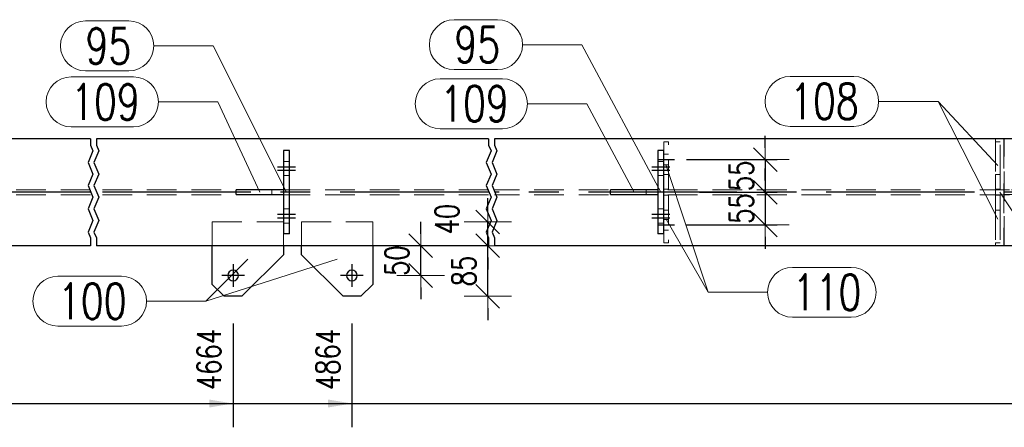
# Model space of a CAD drawing. Header units: millimetres. Extents: x 3526 to 4380, y 11541 to 12002.
# Tile 91 of 127: x 4025 to 4108, y 11841 to 11875. Entities that reach past the tile are written whole.
import ezdxf

# ---------------------------------------------------------------- set-up
doc = ezdxf.new("R2010")
doc.units = ezdxf.units.MM
doc.header["$LTSCALE"] = 10
doc.linetypes.add('HIDDEN', pattern=[0.375, 0.25, -0.125])
doc.linetypes.add('MITTE', pattern=[2, 1.25, -0.25, 0.25, -0.25])
doc.layers.get('Defpoints').update_dxf_attribs({"color": 1})
for name, color, linetype, lineweight in [('PS_DIM', 4, 'Continuous', 13), ('PS_Hidden', 2, 'HIDDEN', 9), ('PS_Pos', 1, 'Continuous', 15), ('PS_SOLID', 7, 'Continuous', 30)]:
    doc.layers.add(name, color=color, linetype=linetype, lineweight=lineweight)
doc.layers.add('PS_MID', color=5, linetype='MITTE')
doc.layers.add('PS_SHAPE', color=3, linetype='Continuous')
doc.styles.add('simplex', font='simplex.shx', dxfattribs={"width": 0.75})
doc.dimstyles.new('1_20_GŁ_DS1-LS20', dxfattribs={"dimtxt": 2, "dimasz": 2, "dimexe": 2, "dimexo": 5, "dimgap": 1, "dimtad": 1, "dimjust": 4, "dimdec": 0, "dimlfac": 20, "dimtxsty": 'simplex', "dimblk1": 'NONE', "dimsah": 1, "dimcen": 2, "dimclrd": 256, "dimclre": 256, "dimclrt": 4, "dimadec": 1, "dimazin": 0, "dimtfac": 1, "dimtdec": 0, "dimtmove": 2, "dimatfit": 3, "dimfxl": 1, "dimarcsym": 0})
doc.dimstyles.new('1_20_PRZ', dxfattribs={"dimtxt": 2, "dimasz": 1, "dimexe": 2, "dimexo": 5, "dimgap": 1, "dimtad": 1, "dimdec": 0, "dimlfac": 20, "dimtxsty": 'simplex', "dimblk": 'dimznak', "dimcen": 2, "dimse1": 1, "dimse2": 1, "dimclrd": 256, "dimclrt": 4, "dimadec": 1, "dimazin": 0, "dimtfac": 1, "dimtdec": 0, "dimtix": 1, "dimtmove": 2, "dimatfit": 3, "dimldrblk": 'dim-grot', "dimfxl": 1, "dimarcsym": 0})
doc.dimstyles.new('1_20_SC', dxfattribs={"dimtxt": 2, "dimasz": 1, "dimexe": 1, "dimexo": 1, "dimgap": 1, "dimtad": 1, "dimdec": 0, "dimlfac": 20, "dimtxsty": 'simplex', "dimblk": 'dimznak', "dimcen": 2, "dimclrd": 256, "dimclre": 256, "dimclrt": 4, "dimadec": 1, "dimazin": 0, "dimtfac": 1, "dimtdec": 0, "dimtix": 1, "dimtmove": 2, "dimatfit": 3, "dimldrblk": 'dim-grot', "dimfxl": 1, "dimarcsym": 0})

# ---------------------------------------------------------------- blocks, each defined once
blk = doc.blocks.new('*D145')
at = {"layer": 'Defpoints', "color": 0, "transparency": 16777216}
for p in [(3923.29, 11856.388), (4043.297, 11854.838), (4043.297, 11843.122)]:
    blk.add_point(p, dxfattribs=at)
at = {"layer": 'PS_DIM', "lineweight": -2, "transparency": 16777216}
for p, q in [((3923.29, 11851.388), (3923.29, 11841.122)), ((4043.297, 11849.838), (4043.297, 11841.122)), ((3923.29, 11843.122), (4041.297, 11843.122))]:
    blk.add_line(p, q, dxfattribs=at)
at = {"layer": 'PS_DIM', "transparency": 16777216}
blk.add_solid([(4041.297, 11843.455), (4041.297, 11842.788), (4043.297, 11843.122)], dxfattribs=at)
at = {"layer": 'PS_DIM', "color": 4, "transparency": 16777216, "insert": (4041.277, 11846.82), "char_height": 2, "attachment_point": 5, "rotation": 90, "style": 'simplex'}
blk.add_mtext('4664', dxfattribs=at)
blk = doc.blocks.new('_None')
blk = doc.blocks.new('*D146')
at = {"layer": 'Defpoints', "color": 0, "transparency": 16777216}
for p in [(3923.29, 11856.388), (4053.297, 11854.838), (4053.297, 11843.122)]:
    blk.add_point(p, dxfattribs=at)
at = {"layer": 'PS_DIM', "lineweight": -2, "transparency": 16777216}
for p, q in [((3923.29, 11851.388), (3923.29, 11841.122)), ((4053.297, 11849.838), (4053.297, 11841.122)), ((3923.29, 11843.122), (4051.297, 11843.122))]:
    blk.add_line(p, q, dxfattribs=at)
at = {"layer": 'PS_DIM', "transparency": 16777216}
blk.add_solid([(4051.297, 11843.455), (4051.297, 11842.788), (4053.297, 11843.122)], dxfattribs=at)
at = {"layer": 'PS_DIM', "color": 4, "transparency": 16777216, "insert": (4051.277, 11846.82), "char_height": 2, "attachment_point": 5, "rotation": 90, "style": 'simplex'}
blk.add_mtext('4864', dxfattribs=at)
blk = doc.blocks.new('*D147')
at = {"layer": 'Defpoints', "color": 0, "transparency": 16777216}
for p in [(3923.29, 11856.388), (4215.887, 11854.838), (4215.887, 11843.122)]:
    blk.add_point(p, dxfattribs=at)
at = {"layer": 'PS_DIM', "lineweight": -2, "transparency": 16777216}
for p, q in [((3923.29, 11851.388), (3923.29, 11841.122)), ((4215.887, 11849.838), (4215.887, 11841.122)), ((3923.29, 11843.122), (4213.887, 11843.122))]:
    blk.add_line(p, q, dxfattribs=at)
at = {"layer": 'PS_DIM', "transparency": 16777216}
blk.add_solid([(4213.887, 11843.455), (4213.887, 11842.788), (4215.887, 11843.122)], dxfattribs=at)
at = {"layer": 'PS_DIM', "color": 4, "transparency": 16777216, "insert": (4213.867, 11846.749), "char_height": 2, "attachment_point": 5, "rotation": 90, "style": 'simplex'}
blk.add_mtext('9786', dxfattribs=at)
blk = doc.blocks.new('*D148')
at = {"layer": 'Defpoints', "color": 0, "transparency": 16777216}
for p in [(4225.88, 11866.388), (3923.29, 11856.388), (4225.88, 11843.122)]:
    blk.add_point(p, dxfattribs=at)
at = {"layer": 'PS_DIM', "lineweight": -2, "transparency": 16777216}
for p, q in [((4225.88, 11861.388), (4225.88, 11841.122)), ((3923.29, 11851.388), (3923.29, 11841.122)), ((3923.29, 11843.122), (4223.88, 11843.122))]:
    blk.add_line(p, q, dxfattribs=at)
at = {"layer": 'PS_DIM', "transparency": 16777216}
blk.add_solid([(4223.88, 11843.455), (4223.88, 11842.788), (4225.88, 11843.122)], dxfattribs=at)
at = {"layer": 'PS_DIM', "color": 4, "transparency": 16777216, "insert": (4223.86, 11846.749), "char_height": 2, "attachment_point": 5, "rotation": 90, "style": 'simplex'}
blk.add_mtext('9986', dxfattribs=at)
blk = doc.blocks.new('dimznak')
at = {"color": 0}
for points in [[(0, 2), (0, -2)], [(-2, 0), (2, 0)]]:
    blk.add_lwpolyline(points, dxfattribs=at)
at = {"color": 2}
blk.add_lwpolyline([(1, 1), (-1, -1)], dxfattribs=at)
blk = doc.blocks.new('*D150')
at = {"layer": 'Defpoints', "color": 0, "transparency": 16777216}
for p in [(4054.247, 11856.388), (4059.083, 11856.388), (4054.247, 11853.888)]:
    blk.add_point(p, dxfattribs=at)
at = {"layer": 'PS_DIM', "lineweight": -2, "transparency": 16777216}
for p, q in [((4059.083, 11857.388), (4059.083, 11858.388)), ((4059.083, 11853.888), (4059.083, 11856.388)), ((4059.083, 11852.888), (4059.083, 11851.888))]:
    blk.add_line(p, q, dxfattribs=at)
for p, rotation in [((4059.083, 11856.388), 270), ((4059.083, 11853.888), 90)]:
    blk.add_blockref('dimznak', p, dxfattribs=dict(at, rotation=rotation))
at = {"layer": 'PS_DIM', "color": 4, "transparency": 16777216, "insert": (4057.083, 11855.138), "char_height": 2, "attachment_point": 5, "rotation": 90, "style": 'simplex'}
blk.add_mtext('50', dxfattribs=at)
blk = doc.blocks.new('dim-grot')
blk.add_hatch(color=256).paths.add_polyline_path([(0, 0), (-2, 0.5), (-2, -0.5)])
blk.add_lwpolyline([(0, 0), (-2, 0.5), (-2, -0.5), (0, 0)])
blk = doc.blocks.new('*D151')
at = {"layer": 'Defpoints', "color": 0, "transparency": 16777216}
for p in [(4054.047, 11856.388), (4064.73, 11856.388), (4054.047, 11852.138)]:
    blk.add_point(p, dxfattribs=at)
at = {"layer": 'PS_DIM', "lineweight": -2, "transparency": 16777216}
for p, q in [((4064.73, 11857.388), (4064.73, 11858.388)), ((4064.73, 11852.138), (4064.73, 11856.388)), ((4064.73, 11851.138), (4064.73, 11850.138))]:
    blk.add_line(p, q, dxfattribs=at)
for p, rotation in [((4064.73, 11856.388), 270), ((4064.73, 11852.138), 90)]:
    blk.add_blockref('dimznak', p, dxfattribs=dict(at, rotation=rotation))
at = {"layer": 'PS_DIM', "color": 4, "transparency": 16777216, "insert": (4062.73, 11854.263), "char_height": 2, "attachment_point": 5, "rotation": 90, "style": 'simplex'}
blk.add_mtext('85', dxfattribs=at)
blk = doc.blocks.new('*D152')
at = {"layer": 'Defpoints', "color": 0, "transparency": 16777216}
for p in [(4055.047, 11858.388), (4064.73, 11858.388), (4054.047, 11856.388)]:
    blk.add_point(p, dxfattribs=at)
at = {"layer": 'PS_DIM', "lineweight": -2, "transparency": 16777216}
for p, q in [((4064.73, 11859.388), (4064.73, 11860.388)), ((4064.73, 11856.388), (4064.73, 11858.388)), ((4064.73, 11855.388), (4064.73, 11854.388))]:
    blk.add_line(p, q, dxfattribs=at)
for p, rotation in [((4064.73, 11858.388), 270), ((4064.73, 11856.388), 90)]:
    blk.add_blockref('dimznak', p, dxfattribs=dict(at, rotation=rotation))
at = {"layer": 'PS_DIM', "color": 4, "transparency": 16777216, "insert": (4061.302, 11858.629), "char_height": 2, "attachment_point": 5, "rotation": 90, "style": 'simplex'}
blk.add_mtext('40', dxfattribs=at)
blk = doc.blocks.new('*D234')
at = {"layer": 'Defpoints', "color": 0, "transparency": 16777216}
for p in [(4080.447, 11863.638), (4081.545, 11860.888), (4088.084, 11860.888)]:
    blk.add_point(p, dxfattribs=at)
at = {"layer": 'PS_DIM', "lineweight": -2, "transparency": 16777216}
for p, q in [((4088.084, 11864.638), (4088.084, 11865.638)), ((4081.447, 11863.638), (4089.084, 11863.638)), ((4088.084, 11863.638), (4088.084, 11860.888)), ((4082.545, 11860.888), (4089.084, 11860.888)), ((4088.084, 11859.888), (4088.084, 11858.888))]:
    blk.add_line(p, q, dxfattribs=at)
for p, rotation in [((4088.084, 11863.638), 270), ((4088.084, 11860.888), 90)]:
    blk.add_blockref('dimznak', p, dxfattribs=dict(at, rotation=rotation))
at = {"layer": 'PS_DIM', "color": 4, "transparency": 16777216, "insert": (4086.084, 11862.263), "char_height": 2, "attachment_point": 5, "rotation": 90, "style": 'simplex'}
blk.add_mtext('55', dxfattribs=at)
blk = doc.blocks.new('*D235')
at = {"layer": 'Defpoints', "color": 0, "transparency": 16777216}
for p in [(4081.545, 11860.888), (4080.447, 11858.138), (4088.084, 11858.138)]:
    blk.add_point(p, dxfattribs=at)
at = {"layer": 'PS_DIM', "lineweight": -2, "transparency": 16777216}
for p, q in [((4088.084, 11861.888), (4088.084, 11862.888)), ((4082.545, 11860.888), (4089.084, 11860.888)), ((4088.084, 11860.888), (4088.084, 11858.138)), ((4081.447, 11858.138), (4089.084, 11858.138)), ((4088.084, 11857.138), (4088.084, 11856.138))]:
    blk.add_line(p, q, dxfattribs=at)
for p, rotation in [((4088.084, 11860.888), 270), ((4088.084, 11858.138), 90)]:
    blk.add_blockref('dimznak', p, dxfattribs=dict(at, rotation=rotation))
at = {"layer": 'PS_DIM', "color": 4, "transparency": 16777216, "insert": (4086.084, 11859.513), "char_height": 2, "attachment_point": 5, "rotation": 90, "style": 'simplex'}
blk.add_mtext('55', dxfattribs=at)
blk = doc.blocks.new('*X491')
at = {"color": 1}
for p, q in [((4031.297, 11865.388), (4031.297, 11864.859)), ((4031.297, 11864.859), (4031.503, 11864.371)), ((4031.797, 11865.388), (4031.797, 11864.859)), ((4031.797, 11864.859), (4032.003, 11864.371)), ((4064.797, 11865.388), (4064.797, 11864.859)), ((4064.797, 11864.859), (4065.003, 11864.371)), ((4065.297, 11865.388), (4065.297, 11864.859)), ((4065.297, 11864.859), (4065.503, 11864.371)), ((4031.503, 11864.371), (4031.09, 11863.396)), ((4032.003, 11864.371), (4031.59, 11863.396)), ((4065.003, 11864.371), (4064.59, 11863.396)), ((4065.503, 11864.371), (4065.09, 11863.396)), ((4031.09, 11863.396), (4031.503, 11862.421)), ((4031.59, 11863.396), (4032.003, 11862.421)), ((4064.59, 11863.396), (4065.003, 11862.421)), ((4065.09, 11863.396), (4065.503, 11862.421)), ((4031.503, 11862.421), (4031.09, 11861.445)), ((4032.003, 11862.421), (4031.59, 11861.445)), ((4065.003, 11862.421), (4064.59, 11861.445)), ((4065.503, 11862.421), (4065.09, 11861.445)), ((4031.09, 11861.445), (4031.503, 11860.47)), ((4031.59, 11861.445), (4032.003, 11860.47)), ((4064.59, 11861.445), (4065.003, 11860.47)), ((4065.09, 11861.445), (4065.503, 11860.47)), ((4031.503, 11860.47), (4031.09, 11859.495)), ((4032.003, 11860.47), (4031.59, 11859.495)), ((4065.003, 11860.47), (4064.59, 11859.495)), ((4065.503, 11860.47), (4065.09, 11859.495)), ((4031.09, 11859.495), (4031.503, 11858.52)), ((4031.59, 11859.495), (4032.003, 11858.52)), ((4064.59, 11859.495), (4065.003, 11858.52)), ((4065.09, 11859.495), (4065.503, 11858.52)), ((4031.503, 11858.52), (4031.09, 11857.545)), ((4032.003, 11858.52), (4031.59, 11857.545)), ((4065.003, 11858.52), (4064.59, 11857.545)), ((4065.503, 11858.52), (4065.09, 11857.545)), ((4031.09, 11857.545), (4031.297, 11857.057)), ((4031.59, 11857.545), (4031.797, 11857.057)), ((4064.59, 11857.545), (4064.797, 11857.057)), ((4065.09, 11857.545), (4065.297, 11857.057)), ((4031.297, 11857.057), (4031.297, 11856.388)), ((4031.797, 11857.057), (4031.797, 11856.388)), ((4064.797, 11857.057), (4064.797, 11856.388)), ((4065.297, 11857.057), (4065.297, 11856.388))]:
    blk.add_line(p, q, dxfattribs=at)
at = {"layer": 'PS_Hidden', "color": 2, "linetype": 'HIDDEN'}
for p, q in [((4079.547, 11865.138), (4079.547, 11864.388)), ((4079.947, 11865.138), (4079.547, 11865.138)), ((4079.947, 11861.138), (4079.947, 11865.138)), ((4107.449, 11865.388), (4107.449, 11865.138)), ((4107.849, 11865.138), (4107.449, 11865.138)), ((4107.449, 11865.138), (4107.449, 11862.388)), ((4107.849, 11862.388), (4107.849, 11865.138)), ((4108.158, 11865.388), (4108.158, 11856.388)), ((4108.199, 11856.388), (4108.199, 11865.388)), ((4079.947, 11864.088), (4079.547, 11864.088)), ((4047.547, 11863.488), (4048.047, 11863.488)), ((4079.047, 11863.488), (4079.547, 11863.488)), ((4079.947, 11863.188), (4079.547, 11863.188)), ((4079.947, 11862.388), (4079.547, 11862.388)), ((4107.449, 11862.388), (4107.849, 11862.388)), ((4107.449, 11861.138), (4107.449, 11862.388)), ((4107.849, 11862.388), (4107.849, 11861.138)), ((4047.547, 11862.288), (4048.047, 11862.288)), ((4079.047, 11862.288), (4079.547, 11862.288)), ((4031.297, 11861.103), (4007.297, 11861.103)), ((4064.797, 11861.103), (4031.797, 11861.103)), ((4046.547, 11861.088), (4046.547, 11860.688)), ((4221.137, 11861.103), (4065.297, 11861.103)), ((4078.047, 11861.088), (4078.047, 11860.688)), ((4079.947, 11861.138), (4079.547, 11861.138)), ((4107.449, 11861.138), (4107.449, 11860.638)), ((4107.849, 11861.138), (4107.449, 11861.138)), ((4108.199, 11860.688), (4108.199, 11861.088)), ((4190.047, 11861.088), (4108.199, 11861.088)), ((4108.199, 11860.688), (4190.047, 11860.688)), ((4031.297, 11860.673), (4007.297, 11860.673)), ((4064.797, 11860.673), (4031.797, 11860.673)), ((4221.137, 11860.673), (4065.297, 11860.673)), ((4079.947, 11860.638), (4079.547, 11860.638)), ((4079.947, 11860.638), (4079.947, 11856.638)), ((4107.449, 11859.388), (4107.449, 11860.638)), ((4107.449, 11860.638), (4107.849, 11860.638)), ((4107.849, 11860.638), (4107.849, 11859.388)), ((4047.547, 11859.488), (4048.047, 11859.488)), ((4079.047, 11859.488), (4079.547, 11859.488)), ((4079.547, 11859.388), (4079.947, 11859.388)), ((4107.449, 11859.388), (4107.449, 11856.638)), ((4107.849, 11859.388), (4107.449, 11859.388)), ((4107.849, 11859.388), (4107.849, 11856.638)), ((4041.547, 11858.388), (4047.547, 11858.388)), ((4041.547, 11856.388), (4041.547, 11858.388)), ((4047.547, 11858.288), (4048.047, 11858.288)), ((4049.047, 11858.388), (4055.047, 11858.388)), ((4049.047, 11856.388), (4049.047, 11858.388)), ((4055.047, 11858.388), (4055.047, 11856.388)), ((4079.047, 11858.288), (4079.547, 11858.288)), ((4079.947, 11858.588), (4079.547, 11858.588)), ((4047.547, 11857.388), (4047.547, 11856.388)), ((4079.947, 11857.688), (4079.547, 11857.688)), ((4079.547, 11857.388), (4079.547, 11856.638)), ((4079.947, 11856.638), (4079.547, 11856.638)), ((4107.449, 11856.638), (4107.449, 11856.388)), ((4107.849, 11856.638), (4107.449, 11856.638))]:
    blk.add_line(p, q, dxfattribs=at)
at = {"layer": 'PS_MID', "color": 5, "linetype": 'MITTE'}
for p, q in [((4079.047, 11863.638), (4080.447, 11863.638)), ((4047.047, 11863.038), (4048.547, 11863.038)), ((4047.047, 11863.038), (4048.547, 11863.038)), ((4047.047, 11862.738), (4048.547, 11862.738)), ((4047.047, 11862.738), (4048.547, 11862.738)), ((4078.547, 11863.038), (4080.047, 11863.038)), ((4078.547, 11863.038), (4080.047, 11863.038)), ((4078.547, 11862.738), (4080.047, 11862.738)), ((4078.547, 11862.738), (4080.047, 11862.738)), ((4031.297, 11860.888), (4007.297, 11860.888)), ((4064.797, 11860.888), (4031.797, 11860.888)), ((4225.699, 11860.888), (4065.297, 11860.888)), ((4047.047, 11859.038), (4048.547, 11859.038)), ((4047.047, 11859.038), (4048.547, 11859.038)), ((4078.547, 11859.038), (4080.047, 11859.038)), ((4078.547, 11859.038), (4080.047, 11859.038)), ((4047.047, 11858.738), (4048.547, 11858.738)), ((4047.047, 11858.738), (4048.547, 11858.738)), ((4078.547, 11858.738), (4080.047, 11858.738)), ((4078.547, 11858.738), (4080.047, 11858.738)), ((4079.047, 11858.138), (4080.447, 11858.138)), ((4043.297, 11854.838), (4043.297, 11852.938)), ((4053.297, 11854.838), (4053.297, 11852.938)), ((4044.247, 11853.888), (4042.347, 11853.888)), ((4054.247, 11853.888), (4052.347, 11853.888))]:
    blk.add_line(p, q, dxfattribs=at)
at = {"layer": 'PS_SOLID', "color": 7, "linetype": 'Continuous'}
for p, q in [((4031.297, 11865.388), (4007.297, 11865.388)), ((4064.797, 11865.388), (4031.797, 11865.388)), ((4220.693, 11865.388), (4065.297, 11865.388)), ((4047.547, 11864.388), (4047.547, 11857.388)), ((4048.047, 11864.388), (4047.547, 11864.388)), ((4048.047, 11857.388), (4048.047, 11864.388)), ((4079.047, 11864.388), (4079.047, 11857.388)), ((4079.547, 11864.388), (4079.047, 11864.388)), ((4079.547, 11857.388), (4079.547, 11864.388)), ((4043.547, 11860.688), (4043.547, 11861.088)), ((4047.547, 11861.088), (4043.547, 11861.088)), ((4043.547, 11860.688), (4047.547, 11860.688)), ((4075.047, 11860.688), (4075.047, 11861.088)), ((4079.047, 11861.088), (4075.047, 11861.088)), ((4075.047, 11860.688), (4079.047, 11860.688)), ((4048.047, 11857.388), (4047.547, 11857.388)), ((4079.547, 11857.388), (4079.047, 11857.388)), ((4031.297, 11856.388), (4007.297, 11856.388)), ((4064.797, 11856.388), (4031.797, 11856.388)), ((4041.547, 11853.138), (4041.547, 11856.388)), ((4047.547, 11856.388), (4047.547, 11855.638)), ((4049.047, 11855.638), (4049.047, 11856.388)), ((4055.047, 11856.388), (4055.047, 11853.138)), ((4220.693, 11856.388), (4065.297, 11856.388)), ((4044.047, 11852.138), (4047.547, 11855.638)), ((4049.047, 11855.638), (4052.547, 11852.138)), ((4041.547, 11853.138), (4042.547, 11852.138)), ((4054.047, 11852.138), (4055.047, 11853.138)), ((4044.047, 11852.138), (4042.547, 11852.138)), ((4054.047, 11852.138), (4052.547, 11852.138))]:
    blk.add_line(p, q, dxfattribs=at)
at = {"layer": 'PS_SOLID', "color": 7, "extrusion": (0, 0, -1)}
for centre in [(-4043.297, 11853.888), (-4053.297, 11853.888)]:
    blk.add_circle(centre, 0.45, dxfattribs=at)
blk = doc.blocks.new('*X511')
at = {"color": 1}
for p, q in [((4060.722, 11870.434), (4065.972, 11870.434)), ((4068.072, 11868.334), (4073.072, 11868.334)), ((4077.047, 11860.888), (4073.072, 11868.334)), ((4060.722, 11866.234), (4065.972, 11866.234))]:
    blk.add_line(p, q, dxfattribs=at)
for centre, start, end in [((4060.722, 11868.334), 90, 270), ((4065.972, 11868.334), 270, 90)]:
    blk.add_arc(centre, 2.1, start, end, dxfattribs=at)
at = {"color": 2, "style": 'simplex', "width": 0.75}
blk.add_text('109', height=3, dxfattribs=at).set_placement((4060.722, 11866.834))
blk = doc.blocks.new('*X512')
at = {"color": 1}
for p, q in [((4061.915, 11875.4), (4065.558, 11875.4)), ((4067.658, 11873.3), (4072.658, 11873.3)), ((4079.297, 11860.888), (4072.658, 11873.3)), ((4061.915, 11871.2), (4065.558, 11871.2))]:
    blk.add_line(p, q, dxfattribs=at)
for centre, start, end in [((4061.915, 11873.3), 90, 270), ((4065.558, 11873.3), 270, 90)]:
    blk.add_arc(centre, 2.1, start, end, dxfattribs=at)
at = {"color": 2, "style": 'simplex', "width": 0.75}
blk.add_text('95', height=3, dxfattribs=at).set_placement((4061.915, 11871.8))
blk = doc.blocks.new('*X514')
at = {"color": 1}
for p, q in [((4079.747, 11858.638), (4083.282, 11852.474)), ((4090.382, 11854.574), (4095.311, 11854.574)), ((4083.282, 11852.474), (4088.282, 11852.474)), ((4090.382, 11850.374), (4095.311, 11850.374))]:
    blk.add_line(p, q, dxfattribs=at)
for centre, start, end in [((4090.382, 11852.474), 90, 270), ((4095.311, 11852.474), 270, 90)]:
    blk.add_arc(centre, 2.1, start, end, dxfattribs=at)
at = {"color": 2, "style": 'simplex', "width": 0.75}
blk.add_text('110', height=3, dxfattribs=at).set_placement((4090.382, 11850.974))
blk = doc.blocks.new('*X515')
at = {"color": 1}
for p, q in [((4079.747, 11863.138), (4083.282, 11852.474)), ((4090.382, 11854.574), (4095.311, 11854.574)), ((4083.282, 11852.474), (4088.282, 11852.474)), ((4090.382, 11850.374), (4095.311, 11850.374))]:
    blk.add_line(p, q, dxfattribs=at)
for centre, start, end in [((4090.382, 11852.474), 90, 270), ((4095.311, 11852.474), 270, 90)]:
    blk.add_arc(centre, 2.1, start, end, dxfattribs=at)
at = {"color": 2, "style": 'simplex', "width": 0.75}
blk.add_text('110', height=3, dxfattribs=at).set_placement((4090.382, 11850.974))
blk = doc.blocks.new('*X523')
at = {"color": 1}
for p, q in [((4030.871, 11875.299), (4034.514, 11875.299)), ((4036.614, 11873.199), (4041.614, 11873.199)), ((4047.797, 11860.888), (4041.614, 11873.199)), ((4030.871, 11871.099), (4034.514, 11871.099))]:
    blk.add_line(p, q, dxfattribs=at)
for centre, start, end in [((4030.871, 11873.199), 90, 270), ((4034.514, 11873.199), 270, 90)]:
    blk.add_arc(centre, 2.1, start, end, dxfattribs=at)
at = {"color": 2, "style": 'simplex', "width": 0.75}
blk.add_text('95', height=3, dxfattribs=at).set_placement((4030.871, 11871.699))
blk = doc.blocks.new('*X524')
at = {"color": 1}
for p, q in [((4029.661, 11870.584), (4034.911, 11870.584)), ((4037.011, 11868.484), (4042.011, 11868.484)), ((4045.547, 11860.888), (4042.011, 11868.484)), ((4029.661, 11866.384), (4034.911, 11866.384))]:
    blk.add_line(p, q, dxfattribs=at)
for centre, start, end in [((4029.661, 11868.484), 90, 270), ((4034.911, 11868.484), 270, 90)]:
    blk.add_arc(centre, 2.1, start, end, dxfattribs=at)
at = {"color": 2, "style": 'simplex', "width": 0.75}
blk.add_text('109', height=3, dxfattribs=at).set_placement((4029.661, 11866.984))
blk = doc.blocks.new('*X525')
at = {"color": 1}
for p, q in [((4044.547, 11855.263), (4041.011, 11851.728)), ((4028.554, 11853.828), (4033.911, 11853.828)), ((4036.011, 11851.728), (4041.011, 11851.728)), ((4028.554, 11849.628), (4033.911, 11849.628))]:
    blk.add_line(p, q, dxfattribs=at)
for centre, start, end in [((4028.554, 11851.728), 90, 270), ((4033.911, 11851.728), 270, 90)]:
    blk.add_arc(centre, 2.1, start, end, dxfattribs=at)
at = {"color": 2, "style": 'simplex', "width": 0.75}
blk.add_text('100', height=3, dxfattribs=at).set_placement((4028.554, 11850.228))
blk = doc.blocks.new('*X526')
at = {"color": 1}
for p, q in [((4052.047, 11855.263), (4041.011, 11851.728)), ((4028.554, 11853.828), (4033.911, 11853.828)), ((4036.011, 11851.728), (4041.011, 11851.728)), ((4028.554, 11849.628), (4033.911, 11849.628))]:
    blk.add_line(p, q, dxfattribs=at)
for centre, start, end in [((4028.554, 11851.728), 90, 270), ((4033.911, 11851.728), 270, 90)]:
    blk.add_arc(centre, 2.1, start, end, dxfattribs=at)
at = {"color": 2, "style": 'simplex', "width": 0.75}
blk.add_text('100', height=3, dxfattribs=at).set_placement((4028.554, 11850.228))
blk = doc.blocks.new('*X534')
at = {"color": 1}
for p, q in [((4107.824, 11860.888), (4112.678, 11853.514)), ((4119.778, 11855.614), (4123.421, 11855.614)), ((4112.678, 11853.514), (4117.678, 11853.514)), ((4119.778, 11851.414), (4123.421, 11851.414))]:
    blk.add_line(p, q, dxfattribs=at)
for centre, start, end in [((4119.778, 11853.514), 90, 270), ((4123.421, 11853.514), 270, 90)]:
    blk.add_arc(centre, 2.1, start, end, dxfattribs=at)
at = {"color": 2, "style": 'simplex', "width": 0.75}
blk.add_text('93', height=3, dxfattribs=at).set_placement((4119.778, 11852.014))
blk = doc.blocks.new('*X535')
at = {"color": 1}
for p, q in [((4090.168, 11870.626), (4095.525, 11870.626)), ((4097.625, 11868.526), (4102.625, 11868.526)), ((4107.649, 11863.138), (4102.625, 11868.526)), ((4090.168, 11866.426), (4095.525, 11866.426))]:
    blk.add_line(p, q, dxfattribs=at)
for centre, start, end in [((4090.168, 11868.526), 90, 270), ((4095.525, 11868.526), 270, 90)]:
    blk.add_arc(centre, 2.1, start, end, dxfattribs=at)
at = {"color": 2, "style": 'simplex', "width": 0.75}
blk.add_text('108', height=3, dxfattribs=at).set_placement((4090.168, 11867.026))
blk = doc.blocks.new('*X536')
at = {"color": 1}
for p, q in [((4090.168, 11870.626), (4095.525, 11870.626)), ((4097.625, 11868.526), (4102.625, 11868.526)), ((4107.649, 11858.638), (4102.625, 11868.526)), ((4090.168, 11866.426), (4095.525, 11866.426))]:
    blk.add_line(p, q, dxfattribs=at)
for centre, start, end in [((4090.168, 11868.526), 90, 270), ((4095.525, 11868.526), 270, 90)]:
    blk.add_arc(centre, 2.1, start, end, dxfattribs=at)
at = {"color": 2, "style": 'simplex', "width": 0.75}
blk.add_text('108', height=3, dxfattribs=at).set_placement((4090.168, 11867.026))

msp = doc.modelspace()

# ---------------------------------------------------------------- block references
at = {"layer": 'PS_Pos'}
for name in ['*X523', '*X512', '*X524', '*X511', '*X535', '*X536', '*X515', '*X534', '*X514', '*X525', '*X526']:
    msp.add_blockref(name, (0, 0), dxfattribs=at)
at = {"layer": 'PS_SHAPE'}
msp.add_blockref('*X491', (0, 0), dxfattribs=at)

# ---------------------------------------------------------------- dimensions: what is measured, and where the dimension line sits
at = {"layer": 'PS_DIM'}
for base, p2, text, picture, middle in [((4225.88, 11843.122), (4225.88, 11866.388), '9986', '*D148', (4223.86, 11846.749)), ((4043.297, 11843.122), (4043.297, 11854.838), '4664', '*D145', (4041.277, 11846.82)), ((4053.297, 11843.122), (4053.297, 11854.838), '4864', '*D146', (4051.277, 11846.82)), ((4215.887, 11843.122), (4215.887, 11854.838), '9786', '*D147', (4213.867, 11846.749))]:
    dim = msp.add_linear_dim(base=base, p1=(3923.29, 11856.388), p2=p2, text=text, dimstyle='1_20_GŁ_DS1-LS20', dxfattribs=at)
    dim.commit()
    dim.dimension.update_dxf_attribs({"geometry": picture, "text_midpoint": middle, "dimtype": 128, "text_rotation": 90})
for base, p1, p2, dimstyle, picture, middle in [((4088.084, 11860.888), (4080.447, 11863.638), (4081.545, 11860.888), '1_20_SC', '*D234', (4086.084, 11862.263)), ((4088.084, 11858.138), (4081.545, 11860.888), (4080.447, 11858.138), '1_20_SC', '*D235', (4086.084, 11859.513)), ((4064.73, 11856.388), (4054.047, 11852.138), (4054.047, 11856.388), '1_20_PRZ', '*D151', (4062.73, 11854.263)), ((4059.083, 11856.388), (4054.247, 11853.888), (4054.247, 11856.388), '1_20_PRZ', '*D150', (4057.083, 11855.138))]:
    dim = msp.add_linear_dim(base=base, p1=p1, p2=p2, angle=90, dimstyle=dimstyle, dxfattribs=at)
    dim.commit()
    dim.dimension.update_dxf_attribs({"geometry": picture, "text_midpoint": middle})
dim = msp.add_linear_dim(base=(4064.73, 11858.388), p1=(4054.047, 11856.388), p2=(4055.047, 11858.388), angle=90, dimstyle='1_20_PRZ', dxfattribs=at)
dim.commit()
dim.dimension.update_dxf_attribs({"geometry": '*D152', "text_midpoint": (4061.302, 11858.629), "dimtype": 128})

doc.saveas('drawing.dxf')
